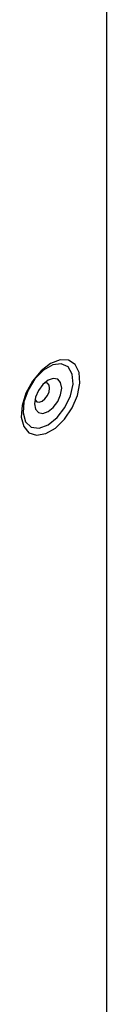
# Model space of a CAD drawing. Header units: millimetres. Extents: x 5 to 418, y 2 to 292.
# Tile 10 of 14: x 312 to 314, y 151 to 173. Entities that reach past the tile are written whole.
import ezdxf

# ---------------------------------------------------------------- set-up
doc = ezdxf.new("R2010")
doc.units = ezdxf.units.MM

msp = doc.modelspace()

# ---------------------------------------------------------------- linework, layer by layer
at = {"color": 7, "linetype": 'Continuous', "lineweight": 25}
msp.add_line((313.9187, 108.8469), (313.9187, 174.1701), dxfattribs=at)
at = {"color": 7, "linetype": 'Continuous', "lineweight": 25, "flags": 128}
for points in [[(312.9012, 165.1377), (312.693, 165.0577), (312.4849, 164.8974), (312.2992, 164.6742), (312.1563, 164.4124), (312.0715, 164.1403), (312.0541, 163.8874), (312.1059, 163.681), (312.2213, 163.5436), (312.3879, 163.4901), (312.5875, 163.5262), (312.7985, 163.648), (312.9982, 163.8424), (313.1647, 164.0882), (313.2801, 164.3589), (313.3319, 164.625), (313.3145, 164.8578), (313.2297, 165.0321), (313.0868, 165.1289), (312.9012, 165.1377)], [(312.4411, 163.6459), (312.6386, 163.7173), (312.8361, 163.874), (313.007, 164.0948), (313.1281, 164.3499), (313.1831, 164.6048), (313.1645, 164.8252), (313.075, 164.9812), (312.9265, 165.0518), (312.7391, 165.0275), (312.5381, 164.9115), (312.3507, 164.7194), (312.2022, 164.4774), (312.1126, 164.2179), (312.0941, 163.9762), (312.1491, 163.7847), (312.2702, 163.6694), (312.4411, 163.6459)], [(312.5249, 163.9663), (312.6386, 164.0058), (312.7522, 164.0975), (312.8486, 164.2275), (312.913, 164.3759), (312.9356, 164.5202), (312.913, 164.6384), (312.8486, 164.7125), (312.7522, 164.7312), (312.6386, 164.6917), (312.5249, 164.6), (312.4286, 164.47), (312.3642, 164.3216), (312.3416, 164.1773), (312.3642, 164.0591), (312.4286, 163.985), (312.5249, 163.9663)], [(312.5066, 164.2344), (312.5697, 164.2854), (312.6233, 164.3576), (312.659, 164.44), (312.6716, 164.5202), (312.659, 164.5859), (312.6233, 164.627), (312.5697, 164.6374), (312.5627, 164.6365)], [(312.3515, 164.2706), (312.3542, 164.264), (312.3899, 164.2229), (312.4435, 164.2125), (312.5066, 164.2344)]]:
    msp.add_lwpolyline(points, dxfattribs=at)

doc.saveas('drawing.dxf')
